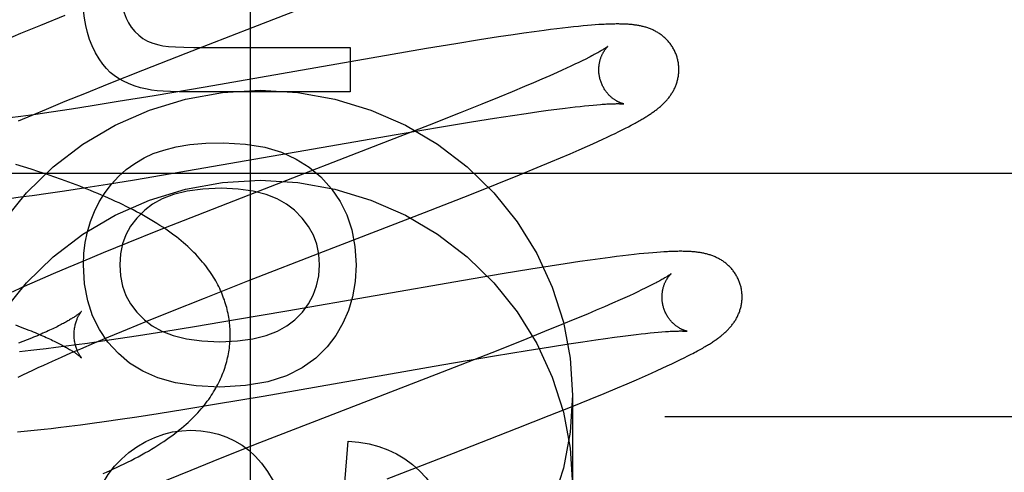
# Model space of a CAD drawing. Header units: inches. Extents: x 0 to 243, y 0 to 157.
# Tile 40 of 84: x 74.87 to 75.116, y 82.771 to 82.884. Entities that reach past the tile are written whole.
import ezdxf

# ---------------------------------------------------------------- set-up
doc = ezdxf.new("R2010")
doc.units = ezdxf.units.IN
doc.header["$LTSCALE"] = 13.348617
doc.header["$MEASUREMENT"] = 0
doc.linetypes.add('HIDDEN', pattern=[0.2, 0.1, -0.1])
doc.layers.add('DEFAULT_2', color=8, linetype='HIDDEN')
doc.layers.add('MAIN_OR_RIGHT_DOOR_ASSEMBLY', color=7, linetype='CONTINUOUS')

msp = doc.modelspace()

# ---------------------------------------------------------------- linework, layer by layer
at = {"layer": 'DEFAULT_2', "color": 8, "linetype": 'HIDDEN'}
for p, q in [((74.92858, 82.88264), (74.94854, 82.89037)), ((74.88154, 82.88554), (74.87539, 82.88304)), ((74.87539, 82.88304), (74.87044, 82.88099)), ((74.91183, 82.87614), (74.92858, 82.88264)), ((75.00122, 82.88178), (74.99872, 82.88144)), ((75.00283, 82.88199), (75.00122, 82.88178)), ((75.00438, 82.88218), (75.00283, 82.88199)), ((75.00585, 82.88236), (75.00438, 82.88218)), ((75.00724, 82.88252), (75.00585, 82.88236)), ((75.00856, 82.88267), (75.00724, 82.88252)), ((75.00979, 82.88279), (75.00856, 82.88267)), ((75.01095, 82.88291), (75.00979, 82.88279)), ((75.01204, 82.88301), (75.01095, 82.88291)), ((75.01307, 82.88309), (75.01204, 82.88301)), ((75.01403, 82.88317), (75.01307, 82.88309)), ((74.87044, 82.88099), (74.86661, 82.87939)), ((74.98511, 82.87941), (74.97914, 82.87845)), ((74.98986, 82.88015), (74.98511, 82.87941)), ((74.99351, 82.8807), (74.98986, 82.88015)), ((74.99615, 82.88108), (74.99351, 82.8807)), ((74.99872, 82.88144), (74.99615, 82.88108)), ((74.97185, 82.87724), (74.91653, 82.86764)), ((74.91664, 82.8775), (74.9528, 82.8775)), ((74.9528, 82.8775), (74.9528, 82.86645)), ((74.97914, 82.87845), (74.97185, 82.87724)), ((74.90095, 82.87186), (74.91183, 82.87614)), ((75.01078, 82.87422), (75.00988, 82.87378)), ((75.01162, 82.87463), (75.01078, 82.87422)), ((75.0124, 82.87503), (75.01162, 82.87463)), ((74.89255, 82.86852), (74.90095, 82.87186)), ((75.00571, 82.87184), (75.00453, 82.8713)), ((75.00684, 82.87235), (75.00571, 82.87184)), ((75.00791, 82.87285), (75.00684, 82.87235)), ((75.00892, 82.87332), (75.00791, 82.87285)), ((75.00988, 82.87378), (75.00892, 82.87332)), ((75.00067, 82.86961), (74.99858, 82.86871)), ((75.00266, 82.87048), (75.00067, 82.86961)), ((75.00453, 82.8713), (75.00266, 82.87048)), ((74.88649, 82.86607), (74.89255, 82.86852)), ((74.91653, 82.86764), (74.90381, 82.86547)), ((74.99637, 82.86778), (74.99328, 82.86648)), ((74.99858, 82.86871), (74.99637, 82.86778)), ((74.88162, 82.86408), (74.88649, 82.86607)), ((74.90381, 82.86547), (74.89485, 82.86399)), ((74.9528, 82.86645), (74.91241, 82.86645)), ((74.99001, 82.86514), (74.98571, 82.86338)), ((74.99328, 82.86648), (74.99001, 82.86514)), ((74.87337, 82.86063), (74.87695, 82.86214)), ((74.87695, 82.86214), (74.88162, 82.86408)), ((74.88314, 82.86213), (74.87811, 82.86137)), ((74.88837, 82.86295), (74.88314, 82.86213)), ((74.89485, 82.86399), (74.88837, 82.86295)), ((74.98571, 82.86338), (74.98024, 82.86119)), ((75.00222, 82.86183), (75.00439, 82.86212)), ((75.00439, 82.86212), (75.00646, 82.86238)), ((75.00646, 82.86238), (75.00777, 82.86254)), ((75.00777, 82.86254), (75.00902, 82.86269)), ((75.00902, 82.86269), (75.01022, 82.86282)), ((75.01022, 82.86282), (75.01136, 82.86295)), ((75.01136, 82.86295), (75.01244, 82.86305)), ((75.01244, 82.86305), (75.01346, 82.86315)), ((75.01346, 82.86315), (75.01442, 82.86323)), ((74.8705, 82.86028), (74.8678, 82.85991)), ((74.86994, 82.85917), (74.87337, 82.86063)), ((74.87423, 82.8608), (74.8705, 82.86028)), ((74.87811, 82.86137), (74.87423, 82.8608)), ((74.98024, 82.86119), (74.97249, 82.85812)), ((74.98312, 82.85893), (74.98882, 82.85984)), ((74.98882, 82.85984), (74.99331, 82.86054)), ((74.99331, 82.86054), (74.99671, 82.86105)), ((74.99671, 82.86105), (74.99993, 82.86151)), ((74.99993, 82.86151), (75.00222, 82.86183)), ((74.97249, 82.85812), (74.96007, 82.85327)), ((74.96428, 82.85576), (74.97607, 82.85776)), ((74.97607, 82.85776), (74.98312, 82.85893)), ((75.02074, 82.85694), (75.02154, 82.85734)), ((75.02154, 82.85734), (75.02228, 82.85773)), ((75.02228, 82.85773), (75.02298, 82.85809)), ((75.02298, 82.85809), (75.02363, 82.85844)), ((74.90809, 82.84601), (74.96428, 82.85576)), ((75.01469, 82.85405), (75.01587, 82.8546)), ((75.01587, 82.8546), (75.01697, 82.85511)), ((75.01697, 82.85511), (75.01801, 82.8556)), ((75.01801, 82.8556), (75.01898, 82.85607)), ((75.01898, 82.85607), (75.01989, 82.85651)), ((75.01989, 82.85651), (75.02074, 82.85694)), ((74.96007, 82.85327), (74.93126, 82.84212)), ((75.00999, 82.85196), (75.01211, 82.85289)), ((75.01211, 82.85289), (75.01344, 82.85349)), ((75.01344, 82.85349), (75.01469, 82.85405)), ((75.00289, 82.84893), (75.00534, 82.84996)), ((75.00534, 82.84996), (75.00772, 82.85097)), ((75.00772, 82.85097), (75.00999, 82.85196)), ((74.87121, 82.84772), (74.86929, 82.84833)), ((74.87313, 82.84711), (74.87121, 82.84772)), ((74.87503, 82.84649), (74.87313, 82.84711)), ((74.99509, 82.84571), (74.99951, 82.84752)), ((74.99951, 82.84752), (75.00289, 82.84893)), ((74.85282, 82.84611), (75.35282, 82.84611)), ((74.87692, 82.84586), (74.87503, 82.84649)), ((74.87879, 82.84521), (74.87692, 82.84586)), ((74.89889, 82.84448), (74.90809, 82.84601)), ((74.98952, 82.84347), (74.99509, 82.84571)), ((74.88143, 82.84174), (74.88673, 82.84255)), ((74.88673, 82.84255), (74.89217, 82.8434)), ((74.89217, 82.8434), (74.89889, 82.84448)), ((74.9827, 82.84075), (74.98952, 82.84347)), ((74.86758, 82.83981), (74.87042, 82.84018)), ((74.87042, 82.84018), (74.87333, 82.84058)), ((74.87333, 82.84058), (74.87732, 82.84114)), ((74.87732, 82.84114), (74.88143, 82.84174)), ((74.93126, 82.84212), (74.91446, 82.83556)), ((74.97136, 82.83631), (74.9827, 82.84075)), ((74.91446, 82.83556), (74.90463, 82.83168)), ((74.94616, 82.82654), (74.97136, 82.83631)), ((74.90463, 82.83168), (74.89723, 82.82871)), ((74.89723, 82.82871), (74.89109, 82.82621)), ((74.89109, 82.82621), (74.88615, 82.82416)), ((74.92722, 82.81919), (74.94616, 82.82654)), ((75.01775, 82.82508), (75.01527, 82.82475)), ((75.01934, 82.82529), (75.01775, 82.82508)), ((75.02087, 82.82548), (75.01934, 82.82529)), ((75.02232, 82.82565), (75.02087, 82.82548)), ((75.02369, 82.8258), (75.02232, 82.82565)), ((75.02497, 82.82594), (75.02369, 82.8258)), ((75.02618, 82.82606), (75.02497, 82.82594)), ((75.0273, 82.82617), (75.02618, 82.82606)), ((75.02836, 82.82626), (75.0273, 82.82617)), ((75.02936, 82.82634), (75.02836, 82.82626)), ((75.0303, 82.82641), (75.02936, 82.82634)), ((74.88232, 82.82256), (74.87862, 82.82098)), ((74.88615, 82.82416), (74.88232, 82.82256)), ((75.00275, 82.82291), (74.99788, 82.82213)), ((75.00651, 82.82349), (75.00275, 82.82291)), ((75.01012, 82.82402), (75.00651, 82.82349)), ((75.01273, 82.8244), (75.01012, 82.82402)), ((75.01527, 82.82475), (75.01273, 82.8244)), ((74.87862, 82.82098), (74.87592, 82.81982)), ((74.99073, 82.82096), (74.98107, 82.81933)), ((74.99788, 82.82213), (74.99073, 82.82096)), ((74.8733, 82.81868), (74.87076, 82.81755)), ((74.87592, 82.81982), (74.8733, 82.81868)), ((74.91638, 82.81493), (74.92722, 82.81919)), ((74.98107, 82.81933), (74.93697, 82.81165)), ((75.02734, 82.81781), (75.0265, 82.81739)), ((75.02813, 82.8182), (75.02734, 82.81781)), ((74.87076, 82.81755), (74.86831, 82.81644)), ((75.02254, 82.81552), (75.02141, 82.815)), ((75.02361, 82.81602), (75.02254, 82.81552)), ((75.02463, 82.81649), (75.02361, 82.81602)), ((75.02559, 82.81695), (75.02463, 82.81649)), ((75.0265, 82.81739), (75.02559, 82.81695)), ((74.90801, 82.81159), (74.91638, 82.81493)), ((75.01636, 82.81277), (75.01426, 82.81187)), ((75.01835, 82.81364), (75.01636, 82.81277)), ((75.02022, 82.81447), (75.01835, 82.81364)), ((75.02141, 82.815), (75.02022, 82.81447)), ((74.90197, 82.80915), (74.90801, 82.81159)), ((74.93697, 82.81165), (74.92413, 82.80945)), ((75.01205, 82.81094), (75.00895, 82.80964)), ((75.01426, 82.81187), (75.01205, 82.81094)), ((74.8692, 82.8082), (74.87036, 82.80777)), ((74.87036, 82.80777), (74.87147, 82.80734)), ((74.89713, 82.80717), (74.90197, 82.80915)), ((74.92413, 82.80945), (74.91392, 82.80774)), ((75.00568, 82.8083), (75.00137, 82.80654)), ((75.00895, 82.80964), (75.00568, 82.8083)), ((74.89248, 82.80524), (74.89713, 82.80717)), ((74.89992, 82.80549), (74.89485, 82.80472)), ((74.90625, 82.80649), (74.89992, 82.80549)), ((74.91392, 82.80774), (74.90625, 82.80649)), ((75.00137, 82.80654), (74.9959, 82.80435)), ((75.01878, 82.80514), (75.02091, 82.80542)), ((75.02091, 82.80542), (75.02293, 82.80568)), ((75.02293, 82.80568), (75.02421, 82.80583)), ((75.02421, 82.80583), (75.02544, 82.80597)), ((75.02544, 82.80597), (75.0266, 82.8061)), ((75.0266, 82.8061), (75.02771, 82.80621)), ((75.02771, 82.80621), (75.02876, 82.80631)), ((75.02876, 82.80631), (75.02975, 82.8064)), ((75.02975, 82.8064), (75.03067, 82.80648)), ((74.87102, 82.80407), (74.86989, 82.80363)), ((74.8721, 82.80449), (74.87102, 82.80407)), ((74.87315, 82.80491), (74.8721, 82.80449)), ((74.88182, 82.80288), (74.87928, 82.80256)), ((74.88445, 82.80323), (74.88182, 82.80288)), ((74.88718, 82.80361), (74.88445, 82.80323)), ((74.8855, 82.80228), (74.88892, 82.80374)), ((74.89094, 82.80415), (74.88718, 82.80361)), ((74.88892, 82.80374), (74.89248, 82.80524)), ((74.89485, 82.80472), (74.89094, 82.80415)), ((74.9959, 82.80435), (74.98815, 82.80128)), ((75.00281, 82.80277), (75.00739, 82.80349)), ((75.00739, 82.80349), (75.01087, 82.80401)), ((75.01087, 82.80401), (75.01417, 82.8045)), ((75.01417, 82.8045), (75.01653, 82.80484)), ((75.01653, 82.80484), (75.01878, 82.80514)), ((74.87157, 82.80167), (74.87018, 82.80153)), ((74.87302, 82.80183), (74.87157, 82.80167)), ((74.87451, 82.80199), (74.87302, 82.80183)), ((74.87684, 82.80226), (74.87451, 82.80199)), ((74.87928, 82.80256), (74.87684, 82.80226)), ((74.88068, 82.80018), (74.88304, 82.80121)), ((74.88304, 82.80121), (74.8855, 82.80228)), ((74.97571, 82.79821), (74.98882, 82.80046)), ((74.98815, 82.80128), (74.97573, 82.79643)), ((74.98882, 82.80046), (74.99701, 82.80183)), ((74.99701, 82.80183), (75.00281, 82.80277)), ((75.03626, 82.80001), (75.03716, 82.80047)), ((75.03716, 82.80047), (75.038, 82.8009)), ((74.87486, 82.79755), (74.87625, 82.79819)), ((74.87625, 82.79819), (74.87841, 82.79917)), ((74.87841, 82.79917), (74.88068, 82.80018)), ((74.93108, 82.79044), (74.97571, 82.79821)), ((75.03076, 82.79739), (75.03201, 82.79797)), ((75.03201, 82.79797), (75.03318, 82.79852)), ((75.03318, 82.79852), (75.03427, 82.79904)), ((75.03427, 82.79904), (75.0353, 82.79954)), ((75.0353, 82.79954), (75.03626, 82.80001)), ((74.86982, 82.79516), (74.87101, 82.79574)), ((74.87101, 82.79574), (74.87224, 82.79633)), ((74.87224, 82.79633), (74.87353, 82.79693)), ((74.87353, 82.79693), (74.87486, 82.79755)), ((74.97573, 82.79643), (74.94694, 82.78529)), ((75.02432, 82.79453), (75.02659, 82.79552)), ((75.02659, 82.79552), (75.02804, 82.79617)), ((75.02804, 82.79617), (75.02944, 82.79679)), ((75.02944, 82.79679), (75.03076, 82.79739)), ((75.01958, 82.79251), (75.02198, 82.79353)), ((75.02198, 82.79353), (75.02432, 82.79453)), ((75.00832, 82.79069), (75.00832, 82.7682)), ((75.01275, 82.78968), (75.01623, 82.79112)), ((75.01623, 82.79112), (75.01958, 82.79251)), ((74.91148, 82.78717), (74.91943, 82.78847)), ((74.91943, 82.78847), (74.93108, 82.79044)), ((75.00821, 82.78784), (75.01275, 82.78968)), ((74.89951, 82.78529), (74.90486, 82.78612)), ((74.90486, 82.78612), (74.91148, 82.78717)), ((75.0025, 82.78555), (75.00821, 82.78784)), ((74.88262, 82.78292), (74.88544, 82.78328)), ((74.88544, 82.78328), (74.88833, 82.78367)), ((74.88833, 82.78367), (74.89129, 82.78409)), ((74.89129, 82.78409), (74.89534, 82.78467)), ((74.89534, 82.78467), (74.89951, 82.78529)), ((74.94694, 82.78529), (74.93015, 82.77874)), ((74.99452, 82.7824), (75.0025, 82.78555)), ((75.03142, 82.78531), (75.29067, 82.78531)), ((74.86972, 82.7815), (74.87134, 82.78165)), ((74.87134, 82.78165), (74.87299, 82.78181)), ((74.87299, 82.78181), (74.87466, 82.78198)), ((74.87466, 82.78198), (74.87636, 82.78217)), ((74.87636, 82.78217), (74.8781, 82.78237)), ((74.8781, 82.78237), (74.87988, 82.78258)), ((74.87988, 82.78258), (74.88262, 82.78292)), ((74.97863, 82.77621), (74.99452, 82.7824)), ((74.93015, 82.77874), (74.92034, 82.77485)), ((74.95139, 82.76779), (74.95225, 82.77921)), ((74.96202, 82.76978), (74.97863, 82.77621)), ((74.92034, 82.77485), (74.91294, 82.77188)), ((74.91294, 82.77188), (74.90681, 82.76939))]:
    msp.add_line(p, q, dxfattribs=at)
for points in [[(74.89565, 82.89094), (74.89573, 82.88919), (74.89595, 82.88759), (74.89631, 82.88615), (74.89679, 82.88484), (74.89738, 82.88365), (74.89809, 82.88258)], [(74.88834, 82.87793), (74.88768, 82.87956), (74.88714, 82.88125), (74.88671, 82.883), (74.88639, 82.88483), (74.8862, 82.88674), (74.88613, 82.88873)], [(74.89809, 82.88258), (74.89897, 82.88152), (74.89995, 82.88059), (74.90101, 82.87981), (74.90218, 82.87914), (74.90351, 82.87859), (74.90497, 82.87815)], [(75.03451, 82.87487), (75.03445, 82.87508), (75.03437, 82.87533), (75.03429, 82.87558), (75.0342, 82.87582), (75.0341, 82.87606), (75.034, 82.8763), (75.03389, 82.87654), (75.03378, 82.87677), (75.03366, 82.877), (75.03354, 82.87722), (75.03341, 82.87745), (75.03328, 82.87767), (75.03314, 82.87788), (75.033, 82.87809), (75.03285, 82.8783), (75.0327, 82.8785), (75.03254, 82.8787), (75.03239, 82.87889), (75.03222, 82.87908), (75.03206, 82.87926), (75.03189, 82.87944), (75.03172, 82.87962), (75.03154, 82.87979), (75.03136, 82.87995), (75.03118, 82.88011), (75.031, 82.88027), (75.03082, 82.88042), (75.03063, 82.88056), (75.03044, 82.88071), (75.03025, 82.88084), (75.03005, 82.88098), (75.02985, 82.88111), (75.02965, 82.88123), (75.02945, 82.88136), (75.02925, 82.88147), (75.02904, 82.88159), (75.02883, 82.88169), (75.02862, 82.8818), (75.02841, 82.8819), (75.0282, 82.88199), (75.02799, 82.88208), (75.02778, 82.88217), (75.02756, 82.88226), (75.02734, 82.88234), (75.02712, 82.88241), (75.0269, 82.88249), (75.02668, 82.88256), (75.02645, 82.88262), (75.02623, 82.88269), (75.026, 82.88275), (75.02577, 82.8828), (75.02555, 82.88286), (75.02532, 82.88291), (75.02509, 82.88295), (75.02486, 82.883), (75.02463, 82.88304), (75.0244, 82.88308), (75.02416, 82.88311), (75.02393, 82.88314), (75.02369, 82.88318), (75.02345, 82.8832), (75.02321, 82.88323), (75.02296, 82.88326), (75.02271, 82.88328), (75.02246, 82.8833), (75.0222, 82.88332), (75.02193, 82.88333), (75.02166, 82.88335), (75.02138, 82.88336), (75.02109, 82.88337), (75.02079, 82.88338), (75.02049, 82.88339), (75.02018, 82.88339), (75.01987, 82.8834), (75.01954, 82.8834), (75.01921, 82.8834), (75.01887, 82.88339), (75.01852, 82.88339), (75.01816, 82.88338), (75.01779, 82.88337), (75.01742, 82.88336), (75.01703, 82.88334), (75.01663, 82.88332), (75.01623, 82.8833), (75.01581, 82.88328), (75.01538, 82.88326), (75.01494, 82.88323), (75.01403, 82.88317)], [(74.89387, 82.8705), (74.89287, 82.87129), (74.89191, 82.87226), (74.89096, 82.87339), (74.89005, 82.8747), (74.88918, 82.87622), (74.88834, 82.87793)], [(74.90497, 82.87815), (74.90602, 82.87795), (74.90741, 82.87779), (74.90914, 82.87766), (74.91123, 82.87757), (74.91374, 82.87752), (74.91664, 82.8775)], [(75.01719, 82.87781), (75.01718, 82.8778), (75.01717, 82.87779), (75.01714, 82.87777), (75.01711, 82.87775), (75.01707, 82.87772), (75.01703, 82.87768), (75.01697, 82.87764), (75.0169, 82.87759), (75.01682, 82.87754), (75.01673, 82.87748), (75.01663, 82.87741), (75.01651, 82.87733), (75.01639, 82.87725), (75.01625, 82.87716), (75.0161, 82.87707), (75.01593, 82.87697), (75.01575, 82.87686), (75.01556, 82.87674), (75.01535, 82.87662), (75.01513, 82.87649), (75.01489, 82.87636), (75.01464, 82.87622), (75.01437, 82.87607), (75.01408, 82.87591), (75.01378, 82.87575), (75.01346, 82.87558), (75.01312, 82.8754), (75.01277, 82.87522), (75.0124, 82.87503)], [(75.01524, 82.86951), (75.01519, 82.86971), (75.01513, 82.86995), (75.01508, 82.87018), (75.01504, 82.87042), (75.015, 82.87065), (75.01497, 82.87089), (75.01494, 82.87112), (75.01493, 82.87135), (75.01491, 82.87159), (75.01491, 82.87182), (75.01491, 82.87204), (75.01491, 82.87227), (75.01492, 82.87249), (75.01494, 82.87271), (75.01496, 82.87293), (75.01498, 82.87314), (75.01501, 82.87335), (75.01505, 82.87356), (75.01508, 82.87376), (75.01513, 82.87396), (75.01517, 82.87415), (75.01522, 82.87433), (75.01527, 82.87451), (75.01533, 82.87469), (75.01538, 82.87486), (75.01544, 82.87502), (75.0155, 82.87518), (75.01556, 82.87533), (75.01562, 82.87548), (75.01569, 82.87563), (75.01575, 82.87577), (75.01582, 82.8759), (75.01588, 82.87603), (75.01595, 82.87616), (75.01602, 82.87628), (75.01608, 82.87639), (75.01615, 82.8765), (75.01621, 82.87661), (75.01628, 82.87671), (75.01634, 82.87681), (75.01641, 82.8769), (75.01647, 82.87699), (75.01653, 82.87707), (75.01659, 82.87715), (75.01665, 82.87723), (75.01671, 82.8773), (75.01677, 82.87737), (75.01682, 82.87743), (75.01687, 82.87749), (75.01692, 82.87754), (75.01697, 82.87759), (75.01701, 82.87763), (75.01705, 82.87767), (75.01708, 82.87771), (75.01711, 82.87774), (75.01714, 82.87776), (75.01716, 82.87778), (75.01718, 82.8778), (75.01719, 82.87781), (75.01719, 82.87781)], [(75.02363, 82.85844), (75.02395, 82.85861), (75.02425, 82.85878), (75.02454, 82.85895), (75.02483, 82.85911), (75.02511, 82.85927), (75.02538, 82.85942), (75.02564, 82.85958), (75.0259, 82.85973), (75.02615, 82.85988), (75.02639, 82.86003), (75.02663, 82.86017), (75.02687, 82.86032), (75.0271, 82.86047), (75.02732, 82.86061), (75.02754, 82.86076), (75.02776, 82.8609), (75.02797, 82.86104), (75.02818, 82.86119), (75.02839, 82.86133), (75.02859, 82.86147), (75.02879, 82.86162), (75.02898, 82.86176), (75.02918, 82.8619), (75.02937, 82.86205), (75.02956, 82.8622), (75.02974, 82.86234), (75.02992, 82.86249), (75.0301, 82.86264), (75.03028, 82.8628), (75.03046, 82.86295), (75.03063, 82.86311), (75.0308, 82.86326), (75.03097, 82.86343), (75.03114, 82.86359), (75.03131, 82.86375), (75.03147, 82.86392), (75.03163, 82.86409), (75.03179, 82.86426), (75.03194, 82.86444), (75.03209, 82.86462), (75.03224, 82.8648), (75.03238, 82.86498), (75.03252, 82.86516), (75.03266, 82.86535), (75.0328, 82.86554), (75.03293, 82.86573), (75.03305, 82.86592), (75.03318, 82.86612), (75.0333, 82.86631), (75.03342, 82.86652), (75.03353, 82.86672), (75.03364, 82.86693), (75.03375, 82.86714), (75.03385, 82.86736), (75.03395, 82.86757), (75.03404, 82.86779), (75.03413, 82.86801), (75.03422, 82.86823), (75.0343, 82.86845), (75.03437, 82.86868), (75.03444, 82.86891), (75.03451, 82.86914), (75.03457, 82.86938), (75.03463, 82.86962), (75.03468, 82.86986), (75.03473, 82.8701), (75.03477, 82.87034), (75.0348, 82.87059), (75.03483, 82.87084), (75.03486, 82.87109), (75.03488, 82.87134), (75.03489, 82.8716), (75.0349, 82.87185), (75.0349, 82.87211), (75.03489, 82.87236), (75.03488, 82.87262), (75.03486, 82.87288), (75.03484, 82.87313), (75.03481, 82.87339), (75.03477, 82.87365), (75.03473, 82.8739), (75.03468, 82.87416), (75.03463, 82.87441), (75.03457, 82.87466), (75.03451, 82.87487)], [(74.90208, 82.86707), (74.9004, 82.86748), (74.89884, 82.86796), (74.89742, 82.86851), (74.89612, 82.86912), (74.89493, 82.86978), (74.89387, 82.8705)], [(75.02119, 82.86342), (75.02119, 82.86342), (75.02119, 82.86342), (75.02117, 82.86342), (75.02115, 82.86342), (75.02112, 82.86343), (75.02109, 82.86344), (75.02105, 82.86345), (75.021, 82.86346), (75.02095, 82.86347), (75.02089, 82.86349), (75.02082, 82.86351), (75.02076, 82.86353), (75.02068, 82.86355), (75.0206, 82.86358), (75.02052, 82.8636), (75.02044, 82.86364), (75.02035, 82.86367), (75.02025, 82.86371), (75.02016, 82.86375), (75.02006, 82.86379), (75.01995, 82.86384), (75.01985, 82.86389), (75.01974, 82.86394), (75.01963, 82.864), (75.01951, 82.86406), (75.0194, 82.86412), (75.01928, 82.86419), (75.01916, 82.86426), (75.01904, 82.86434), (75.01891, 82.86442), (75.01878, 82.86451), (75.01865, 82.8646), (75.01852, 82.86469), (75.01839, 82.86479), (75.01826, 82.8649), (75.01812, 82.86501), (75.01799, 82.86513), (75.01785, 82.86525), (75.01771, 82.86537), (75.01758, 82.86551), (75.01744, 82.86565), (75.0173, 82.86579), (75.01716, 82.86595), (75.01703, 82.86611), (75.0169, 82.86627), (75.01676, 82.86644), (75.01663, 82.86661), (75.01651, 82.86679), (75.01638, 82.86698), (75.01626, 82.86717), (75.01615, 82.86737), (75.01603, 82.86757), (75.01592, 82.86777), (75.01582, 82.86798), (75.01572, 82.8682), (75.01562, 82.86841), (75.01553, 82.86863), (75.01545, 82.86886), (75.01537, 82.86908), (75.0153, 82.86931), (75.01524, 82.86951)], [(74.86613, 82.83395), (74.87194, 82.84119), (74.8786, 82.84769), (74.88601, 82.85336), (74.89408, 82.85811), (74.90266, 82.86189), (74.91166, 82.86462), (74.92092, 82.86629), (74.93032, 82.86684), (74.93972, 82.86629), (74.94899, 82.86462), (74.95798, 82.86189), (74.96657, 82.85811), (74.97463, 82.85336), (74.98204, 82.84769), (74.98871, 82.84119), (74.99451, 82.83395), (74.99939, 82.82608), (75.00325, 82.81769), (75.00606, 82.80891), (75.00774, 82.79993), (75.00832, 82.79069)], [(74.91241, 82.86645), (74.91004, 82.86647), (74.90794, 82.86652), (74.90611, 82.86661), (74.90454, 82.86673), (74.90319, 82.86688), (74.90208, 82.86707)], [(75.01442, 82.86323), (75.01531, 82.8633), (75.01574, 82.86333), (75.01615, 82.86336), (75.01654, 82.86338), (75.01691, 82.86341), (75.01727, 82.86342), (75.01762, 82.86344), (75.01794, 82.86345), (75.01825, 82.86347), (75.01854, 82.86347), (75.01881, 82.86348), (75.01907, 82.86348), (75.0193, 82.86349), (75.01952, 82.86349), (75.01973, 82.86349), (75.01991, 82.86349), (75.02008, 82.86348), (75.02024, 82.86348), (75.02039, 82.86347), (75.02052, 82.86347), (75.02063, 82.86346), (75.02074, 82.86346), (75.02083, 82.86345), (75.02091, 82.86344), (75.02098, 82.86344), (75.02104, 82.86343), (75.02109, 82.86343), (75.02113, 82.86342), (75.02116, 82.86342), (75.02118, 82.86342), (75.02119, 82.86342)], [(74.90129, 82.84993), (74.90358, 82.851), (74.90625, 82.85191), (74.90929, 82.85267), (74.91277, 82.85325), (74.91672, 82.8536), (74.92112, 82.85374)], [(74.92112, 82.85374), (74.9266, 82.8534), (74.93145, 82.85261), (74.93564, 82.85135), (74.93929, 82.84966), (74.94257, 82.84762), (74.94542, 82.84519)], [(74.89012, 82.83894), (74.89156, 82.84128), (74.89316, 82.84341), (74.89492, 82.84531), (74.89685, 82.84702), (74.89898, 82.84857), (74.90129, 82.84993)], [(74.92282, 82.80579), (74.92282, 82.80624), (74.9228, 82.80673), (74.92278, 82.80722), (74.92275, 82.8077), (74.92271, 82.80819), (74.92266, 82.80868), (74.9226, 82.80916), (74.92253, 82.80965), (74.92246, 82.81013), (74.92237, 82.81061), (74.92228, 82.8111), (74.92217, 82.81158), (74.92206, 82.81206), (74.92194, 82.81254), (74.9218, 82.81302), (74.92166, 82.8135), (74.92151, 82.81398), (74.92135, 82.81446), (74.92118, 82.81493), (74.921, 82.81541), (74.92081, 82.81588), (74.92062, 82.81636), (74.92041, 82.81683), (74.92019, 82.8173), (74.91996, 82.81778), (74.91972, 82.81825), (74.91947, 82.81872), (74.91921, 82.81919), (74.91894, 82.81966), (74.91866, 82.82013), (74.91836, 82.8206), (74.91806, 82.82107), (74.91774, 82.82154), (74.91741, 82.82201), (74.91706, 82.82248), (74.9167, 82.82296), (74.91632, 82.82344), (74.91593, 82.82392), (74.91552, 82.8244), (74.9151, 82.82489), (74.91466, 82.82537), (74.9142, 82.82586), (74.91373, 82.82634), (74.91325, 82.82682), (74.91274, 82.82731), (74.91222, 82.82779), (74.91169, 82.82827), (74.91113, 82.82875), (74.91056, 82.82923), (74.90998, 82.82971), (74.90937, 82.83019), (74.90874, 82.83067), (74.9081, 82.83115), (74.90743, 82.83163), (74.90673, 82.83212), (74.90601, 82.8326), (74.90527, 82.83309), (74.90449, 82.83359), (74.90369, 82.83409), (74.90286, 82.83458), (74.90201, 82.83508), (74.90116, 82.83556), (74.90029, 82.83604), (74.89942, 82.8365), (74.89856, 82.83696), (74.89769, 82.8374), (74.89682, 82.83783), (74.89595, 82.83826), (74.89507, 82.83868), (74.89419, 82.83909), (74.89331, 82.83949), (74.89242, 82.83989), (74.89153, 82.84028), (74.89064, 82.84066), (74.88975, 82.84104), (74.88885, 82.84141), (74.88795, 82.84178), (74.88705, 82.84214), (74.88614, 82.8425), (74.88524, 82.84285), (74.88433, 82.8432), (74.88341, 82.84354), (74.8825, 82.84388), (74.88157, 82.84422), (74.88065, 82.84455), (74.87879, 82.84521)], [(74.94542, 82.84519), (74.94809, 82.84225), (74.95027, 82.83908), (74.95197, 82.8357), (74.9532, 82.83199), (74.95397, 82.82782), (74.95428, 82.82323)], [(74.86613, 82.81145), (74.87194, 82.8187), (74.8786, 82.82519), (74.88601, 82.83087), (74.89408, 82.83562), (74.90266, 82.8394), (74.91166, 82.84213), (74.92092, 82.8438), (74.93032, 82.84435), (74.93972, 82.8438), (74.94899, 82.84213), (74.95798, 82.8394), (74.96657, 82.83562), (74.97463, 82.83087), (74.98204, 82.82519), (74.98871, 82.8187), (74.99451, 82.81145), (74.99939, 82.80359), (75.00325, 82.7952), (75.00606, 82.78642), (75.00774, 82.77744), (75.00832, 82.7682)], [(74.92057, 82.84238), (74.91602, 82.84216), (74.91204, 82.84165), (74.90869, 82.8408), (74.90585, 82.8397), (74.90344, 82.83841), (74.90149, 82.8369)], [(74.93887, 82.83686), (74.9369, 82.8384), (74.93453, 82.83971), (74.93178, 82.84081), (74.92858, 82.84165), (74.92483, 82.84217), (74.92057, 82.84238)], [(74.88613, 82.82323), (74.88625, 82.82607), (74.88659, 82.82882), (74.88715, 82.83146), (74.88792, 82.83402), (74.88891, 82.83652), (74.89012, 82.83894)], [(74.90149, 82.8369), (74.89953, 82.83492), (74.89795, 82.83285), (74.89676, 82.83072), (74.89593, 82.82844), (74.89541, 82.82594), (74.89522, 82.82323)], [(74.94513, 82.82323), (74.94494, 82.82589), (74.94442, 82.82837), (74.94359, 82.83065), (74.94241, 82.83278), (74.94083, 82.83486), (74.93887, 82.83686)], [(75.0503, 82.81808), (75.05024, 82.81829), (75.05016, 82.81854), (75.05008, 82.81879), (75.04999, 82.81903), (75.04989, 82.81927), (75.04979, 82.81951), (75.04968, 82.81974), (75.04957, 82.81998), (75.04945, 82.82021), (75.04933, 82.82043), (75.0492, 82.82066), (75.04907, 82.82087), (75.04893, 82.82109), (75.04879, 82.8213), (75.04864, 82.82151), (75.04849, 82.82171), (75.04834, 82.82191), (75.04818, 82.8221), (75.04802, 82.82229), (75.04785, 82.82247), (75.04768, 82.82265), (75.04751, 82.82283), (75.04733, 82.823), (75.04716, 82.82316), (75.04698, 82.82332), (75.04679, 82.82348), (75.04661, 82.82363), (75.04642, 82.82377), (75.04623, 82.82391), (75.04604, 82.82405), (75.04585, 82.82419), (75.04565, 82.82432), (75.04545, 82.82444), (75.04524, 82.82456), (75.04504, 82.82468), (75.04483, 82.82479), (75.04463, 82.8249), (75.04442, 82.825), (75.04421, 82.8251), (75.044, 82.8252), (75.04379, 82.82529), (75.04357, 82.82538), (75.04336, 82.82546), (75.04314, 82.82554), (75.04292, 82.82562), (75.0427, 82.82569), (75.04247, 82.82576), (75.04225, 82.82583), (75.04202, 82.82589), (75.0418, 82.82595), (75.04157, 82.82601), (75.04134, 82.82606), (75.04112, 82.82611), (75.04089, 82.82616), (75.04066, 82.8262), (75.04043, 82.82624), (75.04019, 82.82628), (75.03996, 82.82632), (75.03973, 82.82635), (75.03949, 82.82638), (75.03925, 82.82641), (75.03901, 82.82644), (75.03876, 82.82646), (75.03851, 82.82649), (75.03825, 82.82651), (75.03799, 82.82653), (75.03773, 82.82654), (75.03745, 82.82656), (75.03717, 82.82657), (75.03689, 82.82658), (75.03659, 82.82659), (75.03629, 82.8266), (75.03598, 82.8266), (75.03567, 82.82661), (75.03534, 82.82661), (75.03501, 82.82661), (75.03467, 82.8266), (75.03432, 82.8266), (75.03396, 82.82659), (75.03359, 82.82658), (75.03322, 82.82657), (75.03283, 82.82655), (75.03243, 82.82653), (75.03203, 82.82651), (75.03161, 82.82649), (75.03118, 82.82647), (75.0303, 82.82641)], [(74.89489, 82.80105), (74.89228, 82.80393), (74.89013, 82.80708), (74.88844, 82.81047), (74.88721, 82.81423), (74.88644, 82.8185), (74.88613, 82.82323)], [(74.89522, 82.82323), (74.89541, 82.82045), (74.89593, 82.8179), (74.89676, 82.81559), (74.89793, 82.81345), (74.89948, 82.8114), (74.9014, 82.80946)], [(74.93893, 82.80947), (74.94085, 82.81143), (74.94241, 82.81349), (74.94358, 82.81563), (74.94441, 82.81794), (74.94493, 82.82048), (74.94513, 82.82323)], [(74.95428, 82.82323), (74.95403, 82.81909), (74.9534, 82.81527), (74.95238, 82.81182), (74.95098, 82.80862), (74.94919, 82.80558), (74.94702, 82.80273)], [(75.03298, 82.82102), (75.03297, 82.82101), (75.03296, 82.821), (75.03294, 82.82098), (75.03291, 82.82096), (75.03287, 82.82093), (75.03282, 82.82089), (75.03276, 82.82085), (75.03269, 82.8208), (75.03261, 82.82075), (75.03252, 82.82068), (75.03242, 82.82061), (75.0323, 82.82054), (75.03217, 82.82046), (75.03203, 82.82037), (75.03188, 82.82027), (75.03171, 82.82017), (75.03153, 82.82006), (75.03133, 82.81994), (75.03112, 82.81982), (75.03089, 82.81968), (75.03064, 82.81955), (75.03038, 82.8194), (75.03011, 82.81925), (75.02982, 82.81909), (75.02951, 82.81892), (75.02919, 82.81875), (75.02885, 82.81858), (75.0285, 82.81839), (75.02813, 82.8182)], [(75.03103, 82.81272), (75.03098, 82.81292), (75.03092, 82.81316), (75.03087, 82.81339), (75.03083, 82.81363), (75.03079, 82.81386), (75.03076, 82.8141), (75.03074, 82.81433), (75.03072, 82.81456), (75.0307, 82.81479), (75.0307, 82.81502), (75.0307, 82.81525), (75.0307, 82.81548), (75.03071, 82.8157), (75.03073, 82.81592), (75.03075, 82.81614), (75.03077, 82.81635), (75.0308, 82.81656), (75.03084, 82.81676), (75.03087, 82.81697), (75.03092, 82.81716), (75.03096, 82.81735), (75.03101, 82.81754), (75.03106, 82.81772), (75.03112, 82.81789), (75.03117, 82.81806), (75.03123, 82.81823), (75.03129, 82.81839), (75.03135, 82.81854), (75.03141, 82.81869), (75.03148, 82.81883), (75.03154, 82.81897), (75.03161, 82.81911), (75.03167, 82.81924), (75.03174, 82.81936), (75.03181, 82.81948), (75.03187, 82.8196), (75.03194, 82.81971), (75.032, 82.81981), (75.03207, 82.81992), (75.03213, 82.82001), (75.0322, 82.82011), (75.03226, 82.82019), (75.03232, 82.82028), (75.03238, 82.82036), (75.03244, 82.82043), (75.0325, 82.82051), (75.03256, 82.82057), (75.03261, 82.82064), (75.03266, 82.82069), (75.03271, 82.82075), (75.03276, 82.8208), (75.0328, 82.82084), (75.03284, 82.82088), (75.03287, 82.82092), (75.0329, 82.82095), (75.03293, 82.82097), (75.03295, 82.82099), (75.03297, 82.82101), (75.03298, 82.82102), (75.03298, 82.82102)], [(75.038, 82.8009), (75.0384, 82.80111), (75.03879, 82.80131), (75.03916, 82.80151), (75.03952, 82.80171), (75.03987, 82.8019), (75.04021, 82.80209), (75.04054, 82.80227), (75.04085, 82.80245), (75.04116, 82.80263), (75.04145, 82.8028), (75.04174, 82.80297), (75.04201, 82.80313), (75.04228, 82.80329), (75.04254, 82.80345), (75.04279, 82.80361), (75.04303, 82.80377), (75.04327, 82.80392), (75.0435, 82.80407), (75.04372, 82.80422), (75.04394, 82.80437), (75.04415, 82.80452), (75.04436, 82.80466), (75.04456, 82.80481), (75.04476, 82.80496), (75.04496, 82.80511), (75.04515, 82.80525), (75.04534, 82.8054), (75.04553, 82.80555), (75.04571, 82.8057), (75.04589, 82.80585), (75.04607, 82.806), (75.04625, 82.80616), (75.04642, 82.80631), (75.04659, 82.80647), (75.04676, 82.80663), (75.04693, 82.80679), (75.04709, 82.80696), (75.04726, 82.80713), (75.04742, 82.8073), (75.04757, 82.80747), (75.04773, 82.80765), (75.04788, 82.80782), (75.04803, 82.808), (75.04817, 82.80818), (75.04831, 82.80837), (75.04845, 82.80855), (75.04858, 82.80874), (75.04872, 82.80893), (75.04884, 82.80912), (75.04897, 82.80932), (75.04909, 82.80952), (75.04921, 82.80972), (75.04932, 82.80993), (75.04943, 82.81014), (75.04954, 82.81035), (75.04964, 82.81056), (75.04974, 82.81078), (75.04983, 82.811), (75.04992, 82.81121), (75.05001, 82.81144), (75.05009, 82.81166), (75.05016, 82.81189), (75.05023, 82.81212), (75.0503, 82.81235), (75.05036, 82.81258), (75.05042, 82.81282), (75.05047, 82.81306), (75.05052, 82.81331), (75.05056, 82.81355), (75.05059, 82.8138), (75.05062, 82.81405), (75.05065, 82.8143), (75.05067, 82.81455), (75.05068, 82.8148), (75.05069, 82.81506), (75.05069, 82.81532), (75.05068, 82.81557), (75.05067, 82.81583), (75.05065, 82.81609), (75.05063, 82.81634), (75.0506, 82.8166), (75.05056, 82.81686), (75.05052, 82.81711), (75.05047, 82.81737), (75.05042, 82.81762), (75.05036, 82.81787), (75.0503, 82.81808)], [(75.03698, 82.80663), (75.03698, 82.80662), (75.03698, 82.80663), (75.03696, 82.80663), (75.03694, 82.80663), (75.03691, 82.80664), (75.03688, 82.80665), (75.03684, 82.80666), (75.03679, 82.80667), (75.03674, 82.80668), (75.03668, 82.8067), (75.03661, 82.80672), (75.03654, 82.80674), (75.03647, 82.80676), (75.03639, 82.80679), (75.03631, 82.80682), (75.03622, 82.80685), (75.03613, 82.80688), (75.03604, 82.80692), (75.03594, 82.80696), (75.03584, 82.807), (75.03574, 82.80705), (75.03563, 82.8071), (75.03553, 82.80715), (75.03541, 82.80721), (75.0353, 82.80727), (75.03518, 82.80733), (75.03507, 82.8074), (75.03495, 82.80747), (75.03482, 82.80755), (75.0347, 82.80763), (75.03457, 82.80772), (75.03444, 82.80781), (75.03431, 82.8079), (75.03418, 82.808), (75.03404, 82.80811), (75.03391, 82.80822), (75.03377, 82.80834), (75.03364, 82.80846), (75.0335, 82.80859), (75.03336, 82.80872), (75.03323, 82.80886), (75.03309, 82.80901), (75.03295, 82.80916), (75.03282, 82.80932), (75.03268, 82.80948), (75.03255, 82.80965), (75.03242, 82.80983), (75.0323, 82.81001), (75.03217, 82.81019), (75.03205, 82.81038), (75.03193, 82.81058), (75.03182, 82.81078), (75.03171, 82.81098), (75.03161, 82.81119), (75.03151, 82.81141), (75.03141, 82.81162), (75.03133, 82.81184), (75.03124, 82.81207), (75.03116, 82.81229), (75.03109, 82.81252), (75.03103, 82.81272)], [(74.88566, 82.81157), (74.88565, 82.81156), (74.88564, 82.81154), (74.88562, 82.81153), (74.8856, 82.8115), (74.88557, 82.81147), (74.88553, 82.81144), (74.88548, 82.8114), (74.88543, 82.81135), (74.88537, 82.8113), (74.88531, 82.81125), (74.88523, 82.81119), (74.88515, 82.81112), (74.88507, 82.81105), (74.88497, 82.81098), (74.88487, 82.8109), (74.88475, 82.81082), (74.88463, 82.81073), (74.8845, 82.81064), (74.88437, 82.81054), (74.88422, 82.81044), (74.88407, 82.81034), (74.8839, 82.81023), (74.88373, 82.81011), (74.88354, 82.81), (74.88335, 82.80987), (74.88315, 82.80975), (74.88294, 82.80962), (74.88271, 82.80948), (74.88248, 82.80935), (74.88224, 82.80921), (74.88199, 82.80906), (74.88172, 82.80891), (74.88145, 82.80876), (74.88116, 82.80861), (74.88087, 82.80845), (74.88056, 82.80829), (74.88024, 82.80812), (74.87991, 82.80795), (74.87958, 82.80778), (74.87922, 82.80761), (74.87886, 82.80743), (74.87849, 82.80725), (74.87811, 82.80707), (74.87771, 82.80689), (74.87731, 82.8067), (74.87689, 82.80651), (74.87646, 82.80632), (74.87602, 82.80612), (74.87557, 82.80593), (74.87511, 82.80573), (74.87464, 82.80553), (74.87415, 82.80532), (74.87366, 82.80512), (74.87315, 82.80491)], [(74.88382, 82.80579), (74.88383, 82.80611), (74.88384, 82.80644), (74.88387, 82.80677), (74.8839, 82.80708), (74.88394, 82.80739), (74.88399, 82.80769), (74.88405, 82.80797), (74.88411, 82.80825), (74.88417, 82.80851), (74.88424, 82.80876), (74.88432, 82.809), (74.88439, 82.80922), (74.88447, 82.80943), (74.88455, 82.80963), (74.88462, 82.80982), (74.8847, 82.80999), (74.88477, 82.81015), (74.88485, 82.81031), (74.88492, 82.81045), (74.88499, 82.81058), (74.88506, 82.8107), (74.88513, 82.81081), (74.88519, 82.81092), (74.88525, 82.81101), (74.88531, 82.8111), (74.88536, 82.81117), (74.88541, 82.81124), (74.88545, 82.81131), (74.8855, 82.81136), (74.88553, 82.81141), (74.88557, 82.81145), (74.88559, 82.81149), (74.88562, 82.81152), (74.88564, 82.81154), (74.88565, 82.81155), (74.88566, 82.81156), (74.88566, 82.81157)], [(74.9014, 82.80946), (74.90336, 82.80795), (74.90576, 82.80666), (74.90857, 82.80556), (74.91188, 82.80473), (74.91577, 82.80422), (74.9202, 82.80401)], [(74.9202, 82.80401), (74.92463, 82.80422), (74.9285, 82.80473), (74.9318, 82.80556), (74.93459, 82.80666), (74.93698, 82.80795), (74.93893, 82.80947)], [(74.87147, 82.80734), (74.87254, 82.80692), (74.87306, 82.80671), (74.87357, 82.8065), (74.87407, 82.80629), (74.87456, 82.80609), (74.87503, 82.80589), (74.8755, 82.80569), (74.87595, 82.80549), (74.87639, 82.8053), (74.87682, 82.8051), (74.87724, 82.80491), (74.87765, 82.80472), (74.87805, 82.80454), (74.87843, 82.80436), (74.87881, 82.80418), (74.87917, 82.804), (74.87952, 82.80382), (74.87987, 82.80365), (74.8802, 82.80348), (74.88052, 82.80332), (74.88082, 82.80316), (74.88112, 82.803), (74.88141, 82.80284), (74.88169, 82.80269), (74.88195, 82.80254), (74.88221, 82.80239), (74.88245, 82.80225), (74.88269, 82.80211), (74.88291, 82.80198), (74.88312, 82.80185), (74.88333, 82.80172), (74.88352, 82.8016), (74.88371, 82.80148), (74.88388, 82.80137), (74.88405, 82.80126), (74.8842, 82.80115), (74.88435, 82.80105), (74.88449, 82.80095), (74.88462, 82.80086), (74.88474, 82.80077), (74.88485, 82.80069), (74.88496, 82.80061), (74.88506, 82.80053), (74.88514, 82.80047), (74.88523, 82.8004), (74.8853, 82.80034), (74.88537, 82.80028), (74.88564, 82.80003)], [(74.88564, 82.80003), (74.88565, 82.80003), (74.88566, 82.80002), (74.88566, 82.80001), (74.88566, 82.80002), (74.88565, 82.80003), (74.88564, 82.80004), (74.88562, 82.80006), (74.8856, 82.80009), (74.88557, 82.80013), (74.88554, 82.80017), (74.8855, 82.80022), (74.88546, 82.80027), (74.88541, 82.80033), (74.88536, 82.8004), (74.88531, 82.80048), (74.88525, 82.80057), (74.88519, 82.80066), (74.88513, 82.80076), (74.88506, 82.80088), (74.885, 82.801), (74.88493, 82.80113), (74.88485, 82.80127), (74.88478, 82.80142), (74.8847, 82.80158), (74.88463, 82.80175), (74.88455, 82.80194), (74.88447, 82.80214), (74.8844, 82.80235), (74.88432, 82.80257), (74.88425, 82.80281), (74.88418, 82.80306), (74.88411, 82.80332), (74.88405, 82.8036), (74.88399, 82.80389), (74.88394, 82.80419), (74.8839, 82.8045), (74.88387, 82.80481), (74.88384, 82.80514), (74.88383, 82.80547), (74.88382, 82.80579)], [(74.89104, 82.77109), (74.89192, 82.77147), (74.89281, 82.77187), (74.89368, 82.77226), (74.89456, 82.77267), (74.89543, 82.77308), (74.89631, 82.7735), (74.89718, 82.77393), (74.89805, 82.77437), (74.89892, 82.77482), (74.8998, 82.77528), (74.90066, 82.77575), (74.90152, 82.77623), (74.90237, 82.77671), (74.90319, 82.7772), (74.90399, 82.77768), (74.90477, 82.77817), (74.90551, 82.77865), (74.90623, 82.77913), (74.90693, 82.7796), (74.9076, 82.78007), (74.90826, 82.78055), (74.90889, 82.78102), (74.9095, 82.78149), (74.9101, 82.78197), (74.91068, 82.78244), (74.91124, 82.78292), (74.91179, 82.7834), (74.91231, 82.78387), (74.91283, 82.78435), (74.91332, 82.78483), (74.9138, 82.78531), (74.91427, 82.78579), (74.91472, 82.78627), (74.91515, 82.78675), (74.91557, 82.78723), (74.91597, 82.78771), (74.91636, 82.78819), (74.91673, 82.78867), (74.91709, 82.78914), (74.91744, 82.78961), (74.91777, 82.79008), (74.91808, 82.79055), (74.91839, 82.79102), (74.91868, 82.79149), (74.91896, 82.79196), (74.91923, 82.79243), (74.91949, 82.7929), (74.91974, 82.79337), (74.91998, 82.79384), (74.9202, 82.79431), (74.92042, 82.79478), (74.92063, 82.79525), (74.92082, 82.79573), (74.92101, 82.7962), (74.92119, 82.79667), (74.92136, 82.79715), (74.92152, 82.79763), (74.92167, 82.7981), (74.92181, 82.79858), (74.92194, 82.79906), (74.92206, 82.79954), (74.92218, 82.80002), (74.92228, 82.8005), (74.92237, 82.80098), (74.92246, 82.80147), (74.92254, 82.80195), (74.9226, 82.80243), (74.92266, 82.80292), (74.92271, 82.8034), (74.92275, 82.80389), (74.92278, 82.80437), (74.9228, 82.80486), (74.92282, 82.80534), (74.92282, 82.80579)], [(75.03067, 82.80648), (75.03154, 82.80654), (75.03194, 82.80657), (75.03234, 82.80659), (75.03271, 82.80662), (75.03307, 82.80663), (75.03341, 82.80665), (75.03373, 82.80666), (75.03403, 82.80667), (75.03431, 82.80668), (75.03457, 82.80669), (75.03482, 82.80669), (75.03505, 82.8067), (75.03526, 82.8067), (75.03546, 82.8067), (75.03564, 82.8067), (75.03581, 82.80669), (75.03597, 82.80669), (75.03611, 82.80669), (75.03624, 82.80668), (75.03636, 82.80668), (75.03646, 82.80667), (75.03656, 82.80666), (75.03665, 82.80666), (75.03672, 82.80665), (75.03679, 82.80665), (75.03684, 82.80664), (75.03689, 82.80664), (75.03693, 82.80663), (75.03696, 82.80663), (75.03697, 82.80663), (75.03698, 82.80663)], [(74.9202, 82.79266), (74.91431, 82.79299), (74.90915, 82.79377), (74.90475, 82.79502), (74.90098, 82.79669), (74.89768, 82.79869), (74.89489, 82.80105)], [(74.94702, 82.80273), (74.94421, 82.79989), (74.9408, 82.79749), (74.93687, 82.7955), (74.93221, 82.794), (74.92663, 82.79306), (74.9202, 82.79266)], [(75.00832, 82.79069), (75.00774, 82.78144), (75.00606, 82.77246), (75.00325, 82.76369), (74.99939, 82.7553), (74.99451, 82.74743), (74.98871, 82.74019), (74.98204, 82.73369), (74.97463, 82.72802), (74.96657, 82.72326), (74.95798, 82.71948), (74.94899, 82.71675), (74.93972, 82.71509), (74.93032, 82.71454), (74.92092, 82.71509), (74.91166, 82.71675), (74.90266, 82.71948), (74.89408, 82.72326), (74.88601, 82.72802), (74.8786, 82.73369), (74.87194, 82.74019), (74.86613, 82.74743)], [(74.89947, 82.77778), (74.90172, 82.77908), (74.90397, 82.78013), (74.9062, 82.78092), (74.90844, 82.78147), (74.91072, 82.7818), (74.91302, 82.78191)], [(74.91302, 82.78191), (74.91546, 82.78179), (74.91776, 82.78146), (74.91992, 82.78093), (74.92197, 82.7802), (74.92392, 82.77927), (74.92578, 82.77815)], [(74.95225, 82.77921), (74.95496, 82.77896), (74.95752, 82.77852), (74.95991, 82.77787), (74.96217, 82.77703), (74.96435, 82.776), (74.96642, 82.77477)], [(74.88959, 82.76594), (74.89091, 82.76854), (74.89235, 82.77087), (74.89392, 82.77291), (74.89562, 82.77472), (74.89747, 82.77635), (74.89947, 82.77778)], [(74.92578, 82.77815), (74.92743, 82.77692), (74.92904, 82.77543), (74.9306, 82.77368), (74.93212, 82.77163), (74.93356, 82.76925), (74.93495, 82.76654)], [(74.96642, 82.77477), (74.96834, 82.77337), (74.97012, 82.77177), (74.97175, 82.76998), (74.97326, 82.76794), (74.97463, 82.76561), (74.97589, 82.763)]]:
    msp.add_lwpolyline(points, dxfattribs=at)
at = {"layer": 'MAIN_OR_RIGHT_DOOR_ASSEMBLY', "color": 8, "linetype": 'HIDDEN'}
msp.add_line((74.92782, 90.98411), (74.92782, 74.17411), dxfattribs=at)

doc.saveas('drawing.dxf')
